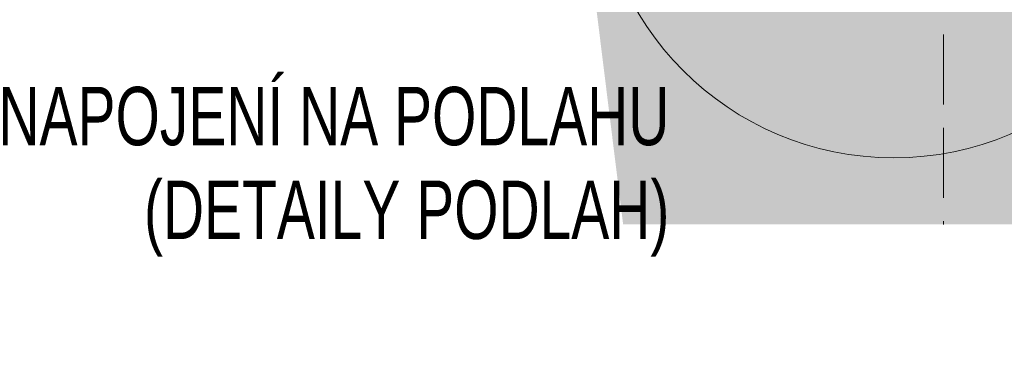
# Model space of a CAD drawing. Header units: millimetres. Extents: x -17177 to 48677, y -60985 to 11467.
# Tile 32 of 71: x -5399 to -4344, y -2421 to -2069. Entities that reach past the tile are written whole.
import ezdxf

# ---------------------------------------------------------------- set-up
doc = ezdxf.new("R2010")
doc.units = ezdxf.units.MM
doc.linetypes.add('Carkovana 2x_1_1', pattern=[100, 75, -25])
doc.layers.add('XR$3$INFUZE_1', color=7, linetype='Continuous', lineweight=25)
doc.styles.add('ARIALNARROW', font='ARIALN.TTF')

msp = doc.modelspace()

# ---------------------------------------------------------------- hatches: boundary and pattern name
at = {"layer": 'XR$3$INFUZE_1', "linetype": 'Continuous', "lineweight": 25}
msp.add_hatch(color=254, dxfattribs=at).paths.add_polyline_path([(-4358.9, -2054.7), (-4408.9, -2054.7), (-4408.9, -2288.2), (-3738.9, -2288.2), (-3738.9, -2054.7), (-3788.9, -2054.7), (-3788.9, -1704.7), (-4328.9, -1704.7), (-4328.9, -1664.7), (-3788.9, -1664.7), (-3788.9, -1485.9), (-3768.9, -1464.7), (-3768.9, -191), (-4378.9, -191), (-4378.9, -1464.7), (-4358.9, -1485.9)])
at = {"layer": 'XR$3$INFUZE_1', "linetype": 'Continuous', "lineweight": 13}
msp.add_hatch(color=9, dxfattribs=at).paths.add_polyline_path([(-4781.4, -2054.7), (-4752.4, -2288.2), (-4408.9, -2288.2), (-4408.9, -2054.7), (-4608.9, -2054.7)], flags=0)

# ---------------------------------------------------------------- linework, layer by layer
at = {"layer": 'XR$3$INFUZE_1', "color": 7, "linetype": 'Carkovana 2x_1_1', "lineweight": 13}
msp.add_line((-4408.9, -1884.7), (-4408.9, -2288.2), dxfattribs=at)
msp.add_line((-4408.9, -1884.7), (-4408.9, -2288.2), dxfattribs=at)
at = {"layer": 'XR$3$INFUZE_1', "color": 5, "linetype": 'Continuous', "lineweight": 13}
msp.add_circle((-4462.4, -1897.7), 319.1, dxfattribs=at)

# ---------------------------------------------------------------- texts
at = {"layer": 'XR$3$INFUZE_1', "color": 5, "linetype": 'Continuous', "lineweight": 13, "insert": (-4702.4, -2140.8), "char_height": 62.5, "width": 828.49, "attachment_point": 3, "line_spacing_factor": 0.963855, "style": 'ARIALNARROW'}
msp.add_mtext('\\W0.95;NAPOJENÍ NA PODLAHU\\P(DETAILY PODLAH)', dxfattribs=at)

doc.saveas('drawing.dxf')
